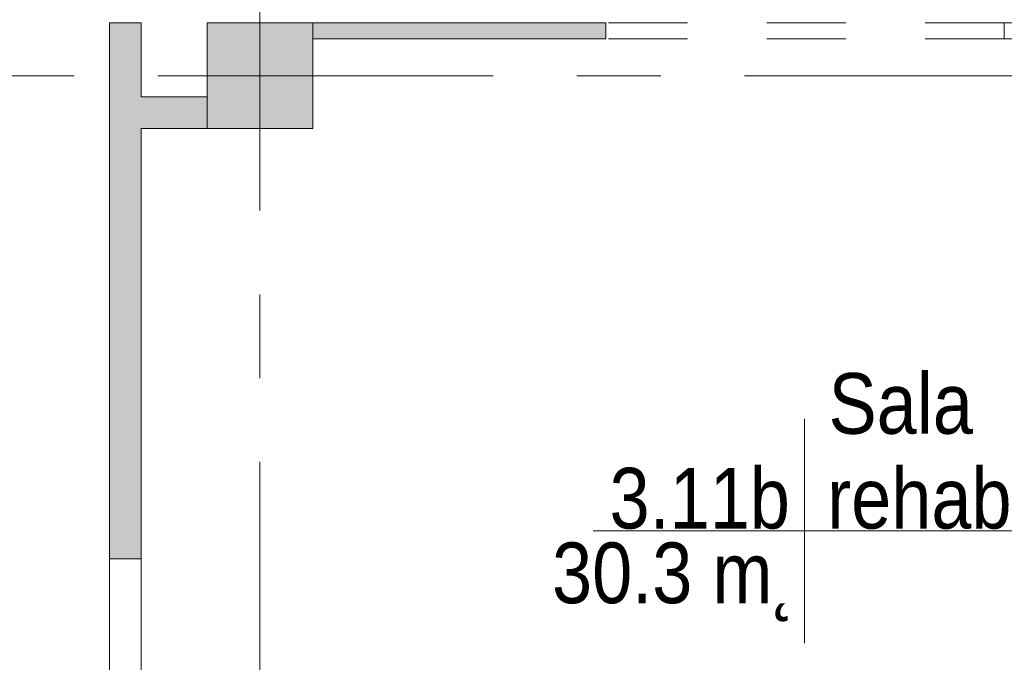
# Model space of a CAD drawing. Header units: centimetres. Extents: x -2424 to 2319, y 5 to 3760.
# Tile 83 of 117: x 496 to 869, y 2586 to 2830. Entities that reach past the tile are written whole.
import ezdxf

# ---------------------------------------------------------------- set-up
doc = ezdxf.new("R2010")
doc.units = ezdxf.units.CM
doc.linetypes.add('Dash', pattern=[60, 30, -30])
doc.linetypes.add('Oś', pattern=[222.25, 127, -31.75, 31.75, -31.75])
for name, color, linetype, lineweight in [('A-AREA-IDEN', 2, 'Continuous', 13), ('A-DOOR-HDLN', 31, 'Continuous', 13), ('A-WALL', 113, 'Continuous', 13), ('S-COLS', 52, 'Continuous', 13), ('S-GRID', 1, 'Continuous', 13)]:
    doc.layers.add(name, color=color, linetype=linetype, lineweight=lineweight)
doc.layers.add('A-WALL-PATT', color=111, linetype='Continuous', lineweight=13, plot=False)
doc.styles.add('Arial_6', font='arial.ttf', dxfattribs={"width": 0.85, "height": 23})

msp = doc.modelspace()

# ---------------------------------------------------------------- hatches: boundary and pattern name
at = {"layer": 'S-COLS', "lineweight": 9}
msp.add_hatch(color=251, dxfattribs=at).paths.add_polyline_path([(567.38, 2788.33), (607.38, 2788.33), (607.38, 2828.33), (567.38, 2828.33)], flags=0)

# ---------------------------------------------------------------- linework, layer by layer
at = {"layer": 'A-AREA-IDEN', "color": 251, "lineweight": 9}
for p, q in [((793.63, 2678.41), (793.63, 2635.91)), ((803.39, 2635.91), (713.63, 2635.91)), ((713.63, 2635.91), (883.63, 2635.91)), ((793.63, 2635.91), (793.63, 2593.41))]:
    msp.add_line(p, q, dxfattribs=at)
at = {"layer": 'A-DOOR-HDLN', "color": 251, "linetype": 'Dash', "lineweight": 9}
for p, q in [((869.38, 2828.33), (718.38, 2828.33)), ((869.38, 2822.33), (718.38, 2822.33))]:
    msp.add_line(p, q, dxfattribs=at)
at = {"layer": 'A-WALL', "color": 251, "lineweight": 9}
for p, q in [((542.38, 2828.33), (530.38, 2828.33)), ((530.38, 2828.33), (530.38, 2625.33)), ((542.38, 2800.33), (542.38, 2828.33)), ((718.38, 2828.33), (607.38, 2828.33)), ((718.38, 2822.33), (718.38, 2828.33)), ((1167.38, 2828.33), (869.38, 2828.33)), ((869.38, 2828.33), (869.38, 2822.33)), ((607.38, 2822.33), (718.38, 2822.33)), ((869.38, 2822.33), (1167.38, 2822.33)), ((567.38, 2800.33), (542.38, 2800.33)), ((542.38, 2625.33), (542.38, 2788.33)), ((542.38, 2788.33), (567.38, 2788.33)), ((530.38, 2625.33), (542.38, 2625.33)), ((530.38, 2625.33), (530.38, 2355.33)), ((542.38, 2355.33), (542.38, 2625.33))]:
    msp.add_line(p, q, dxfattribs=at)
at = {"layer": 'A-WALL-PATT', "color": 251, "linetype": 'Continuous', "lineweight": 9, "extrusion": (0, 0, -1)}
for points in [[(-530.38, 2625.33), (-542.38, 2828.33), (-530.38, 2828.33)], [(-542.38, 2828.33), (-530.38, 2625.33), (-542.38, 2625.33)], [(-718.38, 2822.33), (-607.38, 2828.33), (-607.38, 2822.33)], [(-607.38, 2828.33), (-718.38, 2822.33), (-718.38, 2828.33)], [(-567.38, 2788.33), (-542.38, 2800.33), (-542.38, 2788.33)], [(-542.38, 2800.33), (-567.38, 2788.33), (-567.38, 2800.33)]]:
    msp.add_solid(points, dxfattribs=at)
at = {"layer": 'S-COLS', "color": 251, "lineweight": 9}
for p, q in [((607.38, 2828.33), (567.38, 2828.33)), ((567.38, 2828.33), (567.38, 2788.33)), ((607.38, 2788.33), (607.38, 2828.33)), ((567.38, 2788.33), (607.38, 2788.33))]:
    msp.add_line(p, q, dxfattribs=at)
at = {"layer": 'S-GRID', "color": 251, "linetype": 'Oś', "lineweight": 9}
for p, q in [((587.38, 2884.27), (587.38, 27.13)), ((1342.46, 2808.33), (-1368.76, 2808.33))]:
    msp.add_line(p, q, dxfattribs=at)

# ---------------------------------------------------------------- texts
at = {"layer": 'A-AREA-IDEN', "color": 251, "lineweight": 9, "style": 'Arial_6', "width": 0.85}
for s, p in [('Sala', (802.81, 2672.7)), ('3.11b', (719.82, 2636.8)), ('rehabilitacyjna', (802.28, 2636.8)), ('30.3 m˛', (698.05, 2608.52))]:
    msp.add_text(s, height=23, dxfattribs=at).set_placement(p)

doc.saveas('drawing.dxf')
